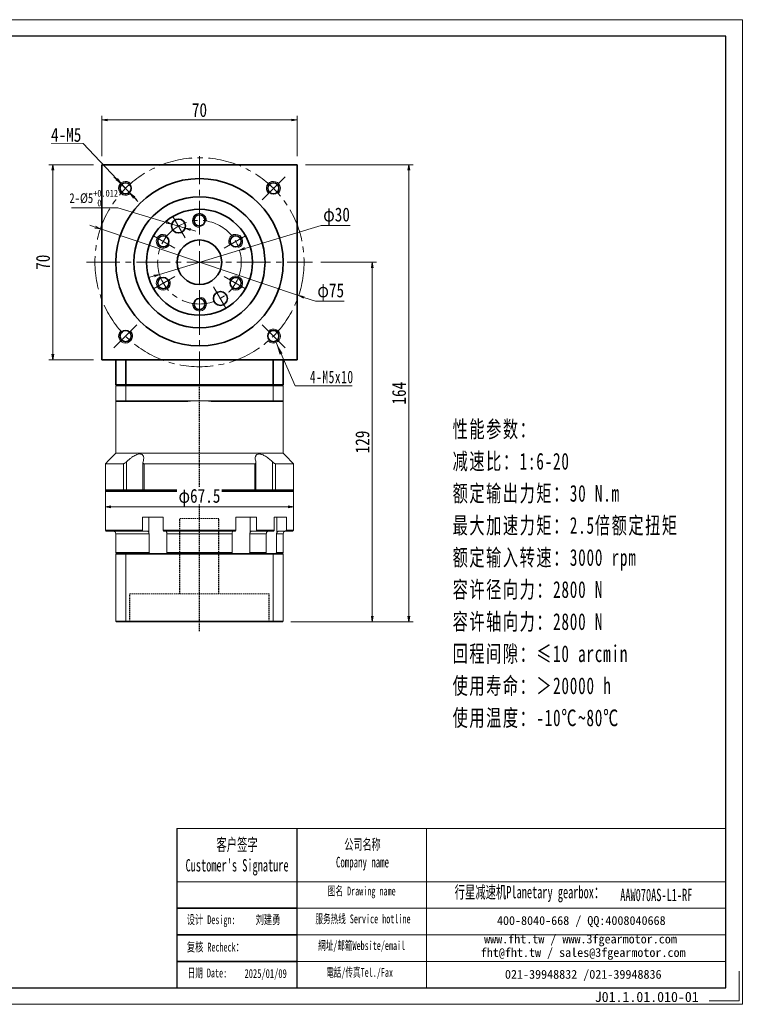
# Model space of a CAD drawing. Header units: millimetres. Extents: x -14 to 494, y -7 to 346.
# Tile 5 of 5: x 229 to 494, y -7 to 346. Entities that reach past the tile are written whole.
import ezdxf

# ---------------------------------------------------------------- set-up
doc = ezdxf.new("R2010")
doc.units = ezdxf.units.MM
doc.linetypes.add('DASHED', pattern=[0.75, 0.5, -0.25])
doc.linetypes.add('点画线', pattern=[18, 12, -2, 2, -2])
doc.layers.add('6文字层', color=3, linetype='Continuous')
doc.layers.add('7标注层', color=4, linetype='Continuous')
for name, color, linetype, lineweight in [('EB0_1', 7, 'Continuous', 35), ('SLD-0', 7, 'Continuous', 18), ('中心线层', 1, '点画线', 18), ('图框_外框线', 7, 'Continuous', 18), ('尺寸线层', 3, 'Continuous', 18), ('粗实线层', 7, 'Continuous', 35)]:
    doc.layers.add(name, color=color, linetype=linetype, lineweight=lineweight)
doc.styles.add('SLDTEXTSTYLE4', font='SimSun.ttf', dxfattribs={"width": 0.611111})
doc.styles.get("Standard").update_dxf_attribs({"font": 'SimSun.ttf'})
doc.styles.add('宋体', font='SimSun.ttf', dxfattribs={"width": 0.8})
doc.styles.add('标准', font='txt', dxfattribs={"width": 0.667})
doc.styles.add('样式 1', font='SimSun.ttf')
doc.dimstyles.new('A水平标注$0', dxfattribs={"dimtxt": 3.5, "dimasz": 2, "dimexe": 1.5, "dimexo": 3, "dimgap": 1.1, "dimtad": 1, "dimtoh": 1, "dimdec": 4, "dimdsep": 46, "dimtxsty": '宋体', "dimblk": 'OPEN', "dimcen": 3, "dimclrd": 3, "dimclre": 3, "dimclrt": 6, "dimadec": 0, "dimazin": 0, "dimtm": 1e-09, "dimtfac": 1, "dimtdec": 4, "dimtix": 1, "dimtmove": 0, "dimatfit": 3, "dimldrblk": 'OPEN', "dimfxl": 0, "dimlwd": 13, "dimlwe": 13, "dimarcsym": 0})
doc.dimstyles.new('D直径标注φ25', dxfattribs={"dimtxt": 3.5, "dimasz": 2, "dimexe": 1, "dimexo": 3, "dimtad": 1, "dimtoh": 1, "dimdec": 1, "dimdsep": 46, "dimtxsty": '宋体', "dimblk": 'OPEN', "dimcen": 3, "dimclrd": 3, "dimclre": 3, "dimclrt": 130, "dimadec": 0, "dimazin": 0, "dimtm": 1e-09, "dimtfac": 1, "dimtdec": 1, "dimtmove": 0, "dimatfit": 0, "dimldrblk": 'OPEN', "dimfxl": 0, "dimlwd": 13, "dimlwe": 13, "dimarcsym": 0})
doc.dimstyles.new('螺孔(M8-7H)', dxfattribs={"dimtxt": 3.5, "dimasz": 2, "dimexe": 1.25, "dimexo": 3, "dimtad": 1, "dimtoh": 1, "dimdec": 4, "dimdsep": 46, "dimtxsty": '宋体', "dimblk": 'OPEN', "dimcen": 3, "dimclrd": 3, "dimclre": 3, "dimclrt": 2, "dimadec": 0, "dimazin": 0, "dimtm": 1e-09, "dimtfac": 1, "dimtdec": 4, "dimtmove": 0, "dimatfit": 3, "dimldrblk": 'OPEN', "dimfxl": 0, "dimlwd": 9, "dimlwe": 9, "dimarcsym": 0})

# ---------------------------------------------------------------- blocks, each defined once
blk = doc.blocks.new('_Open')
at = {"color": 0, "linetype": 'ByBlock', "lineweight": -2}
for p, q in [((-1, 0.17), (0, 0)), ((-1, -0.17), (0, 0)), ((0, 0), (-1, 0))]:
    blk.add_line(p, q, dxfattribs=at)
blk = doc.blocks.new('*D28')
at = {"layer": 'Defpoints', "color": 0, "transparency": 16777216}
for p in [(328.89, 309.89), (258.89, 293.84), (328.89, 293.84)]:
    blk.add_point(p, dxfattribs=at)
at = {"layer": '尺寸线层', "color": 3, "lineweight": 13, "transparency": 16777216}
for p, q in [((258.89, 296.84), (258.89, 311.39)), ((328.89, 296.84), (328.89, 311.39)), ((260.89, 309.89), (326.89, 309.89))]:
    blk.add_line(p, q, dxfattribs=at)
at = {"layer": '尺寸线层', "color": 3, "lineweight": 13, "transparency": 16777216, "xscale": 2, "yscale": 2, "zscale": 2, "rotation": 180}
blk.add_blockref('_Open', (258.89, 309.89), dxfattribs=at)
at = {"layer": '尺寸线层', "color": 3, "lineweight": 13, "transparency": 16777216, "xscale": 2, "yscale": 2, "zscale": 2}
blk.add_blockref('_Open', (328.89, 309.89), dxfattribs=at)
at = {"layer": '尺寸线层', "color": 6, "transparency": 16777216, "insert": (293.89, 313.44), "char_height": 5, "attachment_point": 5, "style": '宋体', "bg_fill": 3, "box_fill_scale": 1.1, "bg_fill_color": 257, "bg_fill_transparency": 0}
blk.add_mtext('70', dxfattribs=at)
blk = doc.blocks.new('*D29')
at = {"layer": 'Defpoints', "color": 0, "transparency": 16777216}
for p in [(241.32, 293.84), (258.89, 293.84), (258.89, 223.84)]:
    blk.add_point(p, dxfattribs=at)
at = {"layer": '尺寸线层', "color": 3, "lineweight": 13, "transparency": 16777216}
for p, q in [((255.89, 293.84), (239.82, 293.84)), ((241.32, 225.84), (241.32, 291.84)), ((255.89, 223.84), (239.82, 223.84))]:
    blk.add_line(p, q, dxfattribs=at)
at = {"layer": '尺寸线层', "color": 3, "lineweight": 13, "transparency": 16777216, "xscale": 2, "yscale": 2, "zscale": 2}
for p, rotation in [((241.32, 293.84), 90), ((241.32, 223.84), 270)]:
    blk.add_blockref('_Open', p, dxfattribs=dict(at, rotation=rotation))
at = {"layer": '尺寸线层', "color": 6, "transparency": 16777216, "insert": (237.78, 258.84), "char_height": 5, "attachment_point": 5, "rotation": 90, "style": '宋体', "bg_fill": 3, "box_fill_scale": 1.1, "bg_fill_color": 257, "bg_fill_transparency": 0}
blk.add_mtext('70', dxfattribs=at)
blk = doc.blocks.new('*D30')
at = {"layer": 'Defpoints', "color": 0, "transparency": 16777216}
for p in [(308.25, 263.18), (279.53, 254.49)]:
    blk.add_point(p, dxfattribs=at)
at = {"layer": '尺寸线层', "color": 3, "lineweight": 13, "transparency": 16777216}
for p, q in [((310.16, 263.76), (337.55, 272.05)), ((337.55, 272.05), (347.94, 272.05)), ((279.53, 254.49), (308.25, 263.18)), ((277.62, 253.92), (275.7, 253.34))]:
    blk.add_line(p, q, dxfattribs=at)
at = {"layer": '尺寸线层', "color": 3, "lineweight": 13, "transparency": 16777216, "xscale": 2, "yscale": 2, "zscale": 2}
for p, rotation in [((308.25, 263.18), 196.8326019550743), ((279.53, 254.49), 16.8326019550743)]:
    blk.add_blockref('_Open', p, dxfattribs=dict(at, rotation=rotation))
at = {"layer": '尺寸线层', "color": 130, "transparency": 16777216, "insert": (343.06, 275.28), "char_height": 5, "attachment_point": 5, "style": '宋体'}
blk.add_mtext('φ30', dxfattribs=at)
blk = doc.blocks.new('*D31')
at = {"layer": 'Defpoints', "color": 0, "transparency": 16777216}
for p in [(258.35, 270.8), (329.43, 246.88)]:
    blk.add_point(p, dxfattribs=at)
at = {"layer": '尺寸线层', "color": 3, "lineweight": 13, "transparency": 16777216}
for p, q in [((256.45, 271.44), (254.56, 272.08)), ((258.35, 270.8), (329.43, 246.88)), ((331.33, 246.24), (335.5, 244.83)), ((335.5, 244.83), (345.82, 244.83))]:
    blk.add_line(p, q, dxfattribs=at)
at = {"layer": '尺寸线层', "color": 3, "lineweight": 13, "transparency": 16777216, "xscale": 2, "yscale": 2, "zscale": 2}
for p, rotation in [((258.35, 270.8), 341.3989446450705), ((329.43, 246.88), 161.3989446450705)]:
    blk.add_blockref('_Open', p, dxfattribs=dict(at, rotation=rotation))
at = {"layer": '尺寸线层', "color": 130, "transparency": 16777216, "insert": (340.97, 248.07), "char_height": 5, "attachment_point": 5, "style": '宋体'}
blk.add_mtext('φ75', dxfattribs=at)
blk = doc.blocks.new('*X7')
at = {"layer": '尺寸线层', "linetype": 'Continuous'}
blk.add_hatch(color=0, dxfattribs=at).paths.add_polyline_path([(-9.87, 15.54), (-7.54, 11.66), (-8.57, 11.2)], flags=0)
at = {"layer": '尺寸线层', "color": 0, "linetype": 'Continuous'}
blk.add_line((-9.87, 15.54), (-3, 0), dxfattribs=at)
at = {"layer": '尺寸线层', "color": 0}
for p, q in [((-3, 0), (0, 0)), ((0, 0), (17.48, 0)), ((0, 0), (0, 0))]:
    blk.add_line(p, q, dxfattribs=at)
at = {"layer": '尺寸线层', "color": 0, "insert": (2.25, 0.9), "char_height": 4.5, "width": 30.4628, "attachment_point": 7, "line_spacing_factor": 1.15057, "style": '标准'}
blk.add_mtext('\\T1.1;4-M5x10', dxfattribs=at)
blk = doc.blocks.new('*D8')
at = {"layer": 'Defpoints', "color": 0, "transparency": 16777216}
for p in [(334.45, 258.84), (323.69, 129.84), (355.88, 129.84)]:
    blk.add_point(p, dxfattribs=at)
at = {"layer": '尺寸线层', "color": 3, "lineweight": 13, "transparency": 16777216}
for p, q in [((337.45, 258.84), (357.38, 258.84)), ((355.88, 256.84), (355.88, 131.84)), ((326.69, 129.84), (357.38, 129.84))]:
    blk.add_line(p, q, dxfattribs=at)
at = {"layer": '尺寸线层', "color": 3, "lineweight": 13, "transparency": 16777216, "xscale": 2, "yscale": 2, "zscale": 2}
for p, rotation in [((355.88, 258.84), 90), ((355.88, 129.84), 270)]:
    blk.add_blockref('_Open', p, dxfattribs=dict(at, rotation=rotation))
at = {"layer": '尺寸线层', "color": 6, "transparency": 16777216, "insert": (352.34, 194.34), "char_height": 5, "attachment_point": 5, "rotation": 90, "style": '宋体', "bg_fill": 3, "box_fill_scale": 1.1, "bg_fill_color": 257, "bg_fill_transparency": 0}
blk.add_mtext('129', dxfattribs=at)
blk = doc.blocks.new('*D9')
at = {"layer": 'Defpoints', "color": 0, "transparency": 16777216}
for p in [(328.89, 293.84), (369.01, 293.84), (323.69, 129.84)]:
    blk.add_point(p, dxfattribs=at)
at = {"layer": '尺寸线层', "color": 3, "lineweight": 13, "transparency": 16777216}
for p, q in [((331.89, 293.84), (370.51, 293.84)), ((369.01, 131.84), (369.01, 291.84)), ((326.69, 129.84), (370.51, 129.84))]:
    blk.add_line(p, q, dxfattribs=at)
at = {"layer": '尺寸线层', "color": 3, "lineweight": 13, "transparency": 16777216, "xscale": 2, "yscale": 2, "zscale": 2}
for p, rotation in [((369.01, 293.84), 90), ((369.01, 129.84), 270)]:
    blk.add_blockref('_Open', p, dxfattribs=dict(at, rotation=rotation))
at = {"layer": '尺寸线层', "color": 6, "transparency": 16777216, "insert": (365.47, 211.84), "char_height": 5, "attachment_point": 5, "rotation": 90, "style": '宋体', "bg_fill": 3, "box_fill_scale": 1.1, "bg_fill_color": 257, "bg_fill_transparency": 0}
blk.add_mtext('164', dxfattribs=at)
blk = doc.blocks.new('*D10')
at = {"layer": 'Defpoints', "color": 0, "transparency": 16777216}
for p in [(284, 272.55), (288.78, 271.11)]:
    blk.add_point(p, dxfattribs=at)
at = {"layer": '尺寸线层', "color": 3, "lineweight": 13, "transparency": 16777216}
for p, q in [((264.58, 278.39), (247.95, 278.39)), ((282.08, 273.12), (264.58, 278.39)), ((288.78, 271.11), (284, 272.55)), ((290.7, 270.53), (292.62, 269.96))]:
    blk.add_line(p, q, dxfattribs=at)
at = {"layer": '尺寸线层', "color": 3, "lineweight": 13, "transparency": 16777216, "xscale": 2, "yscale": 2, "zscale": 2}
for p, rotation in [((284, 272.55), 343.2575755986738), ((288.78, 271.11), 163.2575755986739)]:
    blk.add_blockref('_Open', p, dxfattribs=dict(at, rotation=rotation))
at = {"layer": '尺寸线层', "color": 130, "transparency": 16777216, "insert": (255.95, 281.85), "char_height": 3.5, "attachment_point": 5, "style": '宋体'}
blk.add_mtext('{\\A1;\\A1;2-%%C5{\\H0.707107x;\\S+0.012^  0;}}', dxfattribs=at)
blk = doc.blocks.new('*D32')
at = {"color": 3, "lineweight": 9, "transparency": 16777216}
for p, q in [((240.65, 301.47), (252.16, 301.47)), ((252.16, 301.47), (264.28, 288.63)), ((269.09, 283.54), (265.66, 287.17)), ((270.46, 282.08), (271.84, 280.63))]:
    blk.add_line(p, q, dxfattribs=at)
at = {"layer": 'Defpoints', "color": 0, "transparency": 16777216}
for p in [(265.66, 287.17), (269.09, 283.54)]:
    blk.add_point(p, dxfattribs=at)
at = {"color": 3, "lineweight": 9, "transparency": 16777216, "xscale": 2, "yscale": 2, "zscale": 2}
for p, rotation in [((265.66, 287.17), 313.3592253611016), ((269.09, 283.54), 133.3592253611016)]:
    blk.add_blockref('_Open', p, dxfattribs=dict(at, rotation=rotation))
at = {"color": 2, "transparency": 16777216, "insert": (246.09, 304.51), "char_height": 5, "attachment_point": 5, "style": '宋体', "bg_fill": 3, "box_fill_scale": 1.1, "bg_fill_color": 257, "bg_fill_transparency": 0}
blk.add_mtext('4-M5', dxfattribs=at)
blk = doc.blocks.new('*D39')
at = {"layer": 'Defpoints', "color": 0, "transparency": 16777216}
for p in [(260.14, 181.84), (327.64, 181.84), (260.14, 171.11)]:
    blk.add_point(p, dxfattribs=at)
at = {"layer": '尺寸线层', "color": 3, "lineweight": 13, "transparency": 16777216}
for p, q in [((260.14, 178.84), (260.14, 170.11)), ((327.64, 178.84), (327.64, 170.11)), ((325.64, 171.11), (262.14, 171.11))]:
    blk.add_line(p, q, dxfattribs=at)
at = {"layer": '尺寸线层', "color": 3, "lineweight": 13, "transparency": 16777216, "xscale": 2, "yscale": 2, "zscale": 2, "rotation": 180}
blk.add_blockref('_Open', (260.14, 171.11), dxfattribs=at)
at = {"layer": '尺寸线层', "color": 3, "lineweight": 13, "transparency": 16777216, "xscale": 2, "yscale": 2, "zscale": 2}
blk.add_blockref('_Open', (327.64, 171.11), dxfattribs=at)
at = {"layer": '尺寸线层', "color": 130, "transparency": 16777216, "insert": (293.89, 174.34), "char_height": 5, "attachment_point": 5, "style": '宋体', "bg_fill": 3, "box_fill_scale": 1.1, "bg_fill_color": 257, "bg_fill_transparency": 0}
blk.add_mtext('φ67.5', dxfattribs=at)

msp = doc.modelspace()

# ---------------------------------------------------------------- linework, layer by layer
at = {"color": 7, "linetype": 'Continuous', "lineweight": 15}
for p, q in [((263.89057, 214.53827), (267.43306, 214.53827)), ((263.89057, 214.53827), (263.89057, 209.13827)), ((267.5467, 214.83827), (264.19057, 214.83827)), ((267.43306, 209.13827), (267.43306, 214.53827)), ((267.43306, 214.53827), (320.34809, 214.53827)), ((320.23445, 214.83827), (267.5467, 214.83827)), ((320.34809, 214.53827), (320.34809, 209.13827)), ((267.43306, 209.13827), (263.89057, 209.13827)), ((264.19057, 208.83827), (267.5467, 208.83827)), ((293.89057, 209.13827), (267.43306, 209.13827)), ((267.5467, 208.83827), (289.65855, 208.83827)), ((320.34809, 209.13827), (293.89057, 209.13827)), ((298.1226, 208.83827), (320.23445, 208.83827)), ((266.5987, 186.53827), (260.14057, 186.53827)), ((266.5987, 186.53827), (266.5987, 177.13827)), ((267.709, 177.13827), (267.709, 187.20771)), ((313.74545, 186.53827), (274.0357, 186.53827)), ((274.0357, 177.13827), (274.0357, 186.53827)), ((313.74545, 186.53827), (313.74545, 177.13827)), ((320.07215, 187.20771), (320.07215, 177.13827)), ((321.18245, 177.13827), (321.18245, 186.53827)), ((266.5987, 177.13827), (260.14057, 177.13827)), ((260.44057, 176.83827), (266.84129, 176.83827)), ((293.89057, 176.83827), (260.44057, 176.83827)), ((267.709, 177.13827), (266.5987, 177.13827)), ((266.84129, 176.83827), (266.5987, 177.13827)), ((267.6185, 176.83827), (267.709, 177.13827)), ((273.62399, 177.13827), (267.709, 177.13827)), ((274.0357, 177.13827), (273.62399, 177.13827)), ((313.74545, 177.13827), (274.0357, 177.13827)), ((274.21219, 176.83827), (274.0357, 177.13827)), ((274.21219, 176.83827), (313.56896, 176.83827)), ((313.74545, 177.13827), (313.56896, 176.83827)), ((314.15716, 177.13827), (313.74545, 177.13827)), ((320.07215, 177.13827), (314.15716, 177.13827)), ((320.07215, 177.13827), (320.16265, 176.83827)), ((321.18245, 177.13827), (320.07215, 177.13827)), ((321.18245, 177.13827), (320.93986, 176.83827)), ((260.14057, 176.53827), (293.89057, 176.53827)), ((273.40378, 167.33827), (273.40378, 162.63827)), ((273.40378, 167.33827), (280.9065, 167.33827)), ((275.76791, 167.33827), (275.76791, 161.72166)), ((280.9065, 162.63827), (280.9065, 167.33827)), ((306.87465, 167.33827), (306.87465, 162.63827)), ((306.87465, 167.33827), (314.37737, 167.33827)), ((312.01324, 167.33827), (312.01324, 161.72166)), ((314.37737, 162.63827), (314.37737, 167.33827)), ((320.71135, 167.33827), (320.71135, 162.63827)), ((321.58693, 167.33827), (321.58693, 161.72166)), ((273.40378, 162.63827), (260.14057, 162.63827)), ((306.87465, 162.63827), (280.9065, 162.63827)), ((320.71135, 162.63827), (314.37737, 162.63827)), ((260.44057, 162.33827), (273.59683, 162.33827)), ((263.89057, 161.33827), (275.81771, 161.33827)), ((273.59683, 162.33827), (275.17347, 162.33827)), ((275.81771, 161.33827), (275.81771, 154.63827)), ((281.00921, 162.33827), (306.77194, 162.33827)), ((282.18987, 161.33827), (305.59128, 161.33827)), ((282.18987, 154.63827), (282.18987, 161.33827)), ((305.59128, 161.33827), (305.59128, 154.63827)), ((311.96344, 154.63827), (311.96344, 161.33827)), ((311.96344, 161.33827), (317.83576, 161.33827)), ((312.60768, 162.33827), (314.18432, 162.33827)), ((314.18432, 162.33827), (320.48129, 162.33827)), ((317.83576, 161.33827), (317.83576, 154.63827)), ((321.51472, 154.63827), (321.51472, 161.33827)), ((275.81771, 154.63827), (263.89057, 154.63827)), ((263.89057, 154.13827), (267.43306, 154.13827)), ((263.89057, 154.13827), (263.89057, 130.03827)), ((267.50876, 154.33827), (264.09057, 154.33827)), ((267.43306, 154.13827), (320.34809, 154.13827)), ((267.43306, 154.13827), (267.43306, 130.03827)), ((320.27239, 154.33827), (267.50876, 154.33827)), ((305.59128, 154.63827), (282.18987, 154.63827)), ((317.83576, 154.63827), (311.96344, 154.63827)), ((320.34809, 154.13827), (320.34809, 130.03827)), ((267.43306, 130.03827), (263.89057, 130.03827)), ((264.09057, 129.83827), (267.50876, 129.83827)), ((320.34809, 130.03827), (267.43306, 130.03827)), ((267.50876, 129.83827), (320.27239, 129.83827))]:
    msp.add_line(p, q, dxfattribs=at)
at = {"color": 1, "linetype": 'DASHED'}
msp.add_line((293.89057, 126.51335), (293.89057, 214.83827), dxfattribs=at)
at = {"color": 6, "linetype": 'DASHED', "lineweight": 15}
for p, q in [((286.89057, 166.83827), (300.89057, 166.83827)), ((268.89057, 139.83827), (318.89057, 139.83827))]:
    msp.add_line(p, q, dxfattribs=at)
at = {"color": 6, "linetype": 'DASHED'}
for p, q in [((286.89057, 139.83827), (286.89057, 166.83827)), ((300.89057, 139.83827), (300.89057, 166.83827)), ((268.89057, 129.83827), (268.89057, 139.83827)), ((318.89057, 129.83827), (318.89057, 139.83827))]:
    msp.add_line(p, q, dxfattribs=at)
msp.add_line((328.8479, 55.61444), (328.8479, -1.49407))
at = {"color": 7, "linetype": 'Continuous', "lineweight": 15}
for centre, radius, start, end in [((293.89057, 179.13827), 30, 90, 98.1096145), ((293.89057, 179.13827), 30, 81.8903855, 90), ((262.89057, 161.33827), 1, 0, 90)]:
    msp.add_arc(centre, radius, start, end, dxfattribs=at)
for points in [[(263.89057, 214.53827), (264.19057, 214.83827)], [(267.43306, 214.53827), (267.5467, 214.83827)], [(320.34809, 214.53827), (320.23445, 214.83827)], [(263.89057, 190.28827), (263.89057, 209.13827)], [(263.89057, 209.13827), (264.19057, 208.83827)], [(267.43306, 209.13827), (267.5467, 208.83827)], [(320.23445, 208.83827), (320.34809, 209.13827)], [(260.14057, 186.53827), (263.89057, 190.28827)], [(260.14057, 177.13827), (260.14057, 186.53827)], [(273.62399, 177.13827), (273.62399, 186.94847)], [(314.15716, 186.94635), (314.15716, 177.13827)], [(260.44057, 176.83827), (260.14057, 177.13827)], [(260.14057, 176.53827), (260.44057, 176.83827)], [(273.92399, 176.83827), (273.62399, 177.13827)], [(314.15716, 177.13827), (313.85716, 176.83827)], [(260.14057, 162.63827), (260.14057, 176.53827)], [(260.44057, 162.33827), (260.14057, 162.63827)], [(273.59683, 162.33827), (273.40378, 162.63827)], [(280.9065, 162.63827), (281.00921, 162.33827)], [(306.77194, 162.33827), (306.87465, 162.63827)], [(314.37737, 162.63827), (314.18432, 162.33827)], [(320.48129, 162.33827), (320.71135, 162.63827)], [(263.89057, 154.63827), (263.89057, 161.33827)], [(275.76791, 161.72166), (275.81771, 161.33827)], [(282.18987, 161.33827), (282.16442, 161.72166)], [(305.61673, 161.72166), (305.59128, 161.33827)], [(311.96344, 161.33827), (312.01324, 161.72166)], [(317.8939, 161.72166), (317.83576, 161.33827)], [(321.51472, 161.33827), (321.58693, 161.72166)], [(264.19057, 154.33827), (263.89057, 154.63827)], [(263.89057, 154.13827), (264.09057, 154.33827)], [(267.43306, 154.13827), (267.50876, 154.33827)], [(276.02545, 154.33827), (275.81771, 154.63827)], [(282.18987, 154.63827), (282.27574, 154.33827)], [(305.50541, 154.33827), (305.59128, 154.63827)], [(311.96344, 154.63827), (311.7557, 154.33827)], [(317.61667, 154.33827), (317.83576, 154.63827)], [(320.34809, 154.13827), (320.27239, 154.33827)], [(321.51472, 154.63827), (321.22527, 154.33827)], [(264.09057, 129.83827), (263.89057, 130.03827)], [(267.50876, 129.83827), (267.43306, 130.03827)], [(320.27239, 129.83827), (320.34809, 130.03827)]]:
    msp.add_open_spline(points, degree=1, dxfattribs=at)
for points, knots in [([(273.67058, 187.20771), (273.7569, 187.53241), (273.89775, 188.06222), (273.89796, 188.73199), (273.79845, 189.19731), (273.60537, 189.55756), (273.29281, 189.87115), (272.74848, 190.07787), (271.92002, 190.00849), (271.0864, 189.70287), (270.34092, 189.30549), (269.58603, 188.81654), (268.76887, 188.1873), (268.12346, 187.61156), (267.78251, 187.27934), (267.709, 187.20771)], [0, 0, 0, 0, 1.111823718, 1.814206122, 2.515660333, 3.044836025, 3.573294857, 4.429537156, 5.288250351, 6.104434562, 6.713373, 7.323286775, 8.207714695, 9.093503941, 9.336985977, 9.336985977, 9.336985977, 9.336985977]), ([(320.07215, 187.20771), (319.90338, 187.37029), (319.56448, 187.69673), (318.97796, 188.20624), (318.31094, 188.73024), (317.62438, 189.19398), (316.97974, 189.55653), (316.43702, 189.79951), (315.93926, 189.95911), (315.50438, 190.03865), (315.1037, 190.04365), (314.7633, 189.97422), (314.48266, 189.83958), (314.2297, 189.62566), (314.02684, 189.30736), (313.88818, 188.82132), (313.87702, 188.19035), (313.98528, 187.61493), (314.08853, 187.27934), (314.11057, 187.20771)], [0, 0, 0, 0, 0.553902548, 1.112192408, 1.806376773, 2.51506714, 3.037171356, 3.572009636, 3.995519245, 4.430649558, 4.854541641, 5.292182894, 5.696545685, 6.110001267, 6.710526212, 7.328053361, 8.20046253, 9.097057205, 9.340373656, 9.340373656, 9.340373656, 9.340373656]), ([(267.709, 187.20771), (267.58508, 187.09374), (267.37195, 186.8977), (267.04902, 186.68691), (266.78798, 186.56215), (266.66135, 186.54618), (266.5987, 186.53827)], [0, 0, 0, 0, 0.461690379, 0.794104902, 1.059065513, 1.318521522, 1.318521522, 1.318521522, 1.318521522]), ([(274.0357, 186.53827), (273.96723, 186.54528), (273.8306, 186.55926), (273.68654, 186.67312), (273.59802, 186.882), (273.64364, 187.08678), (273.67058, 187.20771)], [0, 0, 0, 0, 0.1713953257, 0.3420313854, 0.5797240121, 0.9225193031, 0.9225193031, 0.9225193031, 0.9225193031]), ([(314.11057, 187.20771), (314.13656, 187.09374), (314.18125, 186.8977), (314.10447, 186.68691), (313.96377, 186.56215), (313.81771, 186.54618), (313.74545, 186.53827)], [0, 0, 0, 0, 0.3230947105, 0.5557211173, 0.741142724, 0.9227121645, 0.9227121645, 0.9227121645, 0.9227121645]), ([(321.18245, 186.53827), (321.12371, 186.54528), (321.00648, 186.55926), (320.75683, 186.67312), (320.42759, 186.882), (320.20412, 187.08678), (320.07215, 187.20771)], [0, 0, 0, 0, 0.244975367, 0.488865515, 0.828599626, 1.318556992, 1.318556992, 1.318556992, 1.318556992]), ([(275.17347, 162.33827), (275.19811, 162.33692), (275.29485, 162.33161), (275.46053, 162.25411), (275.63933, 162.05559), (275.73084, 161.85449), (275.76372, 161.73668), (275.76791, 161.72166)], [0, 0, 0, 0, 0.0898846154, 0.3530449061, 0.6161572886, 0.8790264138, 0.9174460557, 0.9174460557, 0.9174460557, 0.9174460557]), ([(282.16442, 161.72166), (282.1462, 161.82118), (282.10971, 162.02039), (282.01606, 162.22958), (281.92442, 162.32717), (281.86709, 162.33551), (281.84813, 162.33827)], [0, 0, 0, 0, 0.2094481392, 0.4192300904, 0.6292069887, 0.7329719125, 0.7329719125, 0.7329719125, 0.7329719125]), ([(305.93302, 162.33827), (305.91991, 162.33692), (305.86844, 162.33161), (305.78028, 162.25411), (305.68514, 162.05559), (305.63645, 161.85449), (305.61896, 161.73668), (305.61673, 161.72166)], [0, 0, 0, 0, 0.0718302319, 0.2821316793, 0.4923948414, 0.7024636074, 0.7331662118, 0.7331662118, 0.7331662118, 0.7331662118]), ([(312.01324, 161.72166), (312.02847, 161.77172), (312.05937, 161.87329), (312.1254, 162.00714), (312.20457, 162.12399), (312.29478, 162.21764), (312.39464, 162.28661), (312.49967, 162.33019), (312.57202, 162.3356), (312.60768, 162.33827)], [0, 0, 0, 0, 0.129312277, 0.2623626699, 0.3919270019, 0.5252420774, 0.6549272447, 0.7883655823, 0.9180312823, 0.9180312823, 0.9180312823, 0.9180312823]), ([(318.60232, 162.33827), (318.57295, 162.33697), (318.50105, 162.33378), (318.38715, 162.3028), (318.26636, 162.24262), (318.15406, 162.15556), (318.05544, 162.04629), (317.97176, 161.9157), (317.92127, 161.80405), (317.89889, 161.73668), (317.8939, 161.72166)], [0, 0, 0, 0, 0.098079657, 0.240108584, 0.386257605, 0.528258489, 0.674384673, 0.816253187, 0.962246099, 1.004168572, 1.004168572, 1.004168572, 1.004168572])]:
    msp.add_open_spline(points, degree=3, knots=knots, dxfattribs=at)
at = {"layer": '7标注层', "color": 0}
msp.add_line((285.76845, 55.61444), (285.76845, -1.4843), dxfattribs=at)
at = {"layer": '中心线层'}
for p, q in [((293.89057, 214.83827), (293.89057, 296.83827)), ((271.44451, 281.28433), (263.20504, 289.5238)), ((316.33664, 281.28433), (324.57611, 289.5238)), ((293.89057, 277.83827), (293.89057, 269.01015)), ((284.39057, 275.29276), (288.80464, 267.64738)), ((277.43609, 268.33827), (285.08147, 263.92421)), ((310.34506, 268.33827), (302.69968, 263.92421)), ((253.33571, 258.83827), (334.44544, 258.83827)), ((277.43609, 249.33827), (285.08147, 253.75233)), ((310.34506, 249.33827), (302.69968, 253.75233)), ((293.89057, 239.83827), (293.89057, 248.6664)), ((303.39057, 242.38379), (298.97651, 250.02917)), ((271.44451, 236.39221), (263.20504, 228.15274)), ((316.33664, 236.39221), (324.57611, 228.15274))]:
    msp.add_line(p, q, dxfattribs=at)
for radius in [37.5, 15]:
    msp.add_circle((293.89057, 258.83827), radius, dxfattribs=at)
at = {"layer": '图框_外框线'}
for p, q in [((285.76845, 55.61444), (328.8479, 55.61444)), ((328.8479, 55.61444), (328.8479, -1.4843)), ((328.8479, 55.61444), (482.6539, 55.61444)), ((375.2631, 55.61444), (375.2631, -1.4843)), ((285.76845, 36.56054), (328.8479, 36.56054)), ((328.8479, 36.56054), (482.6539, 36.56054)), ((328.8479, 27.0336), (482.6539, 27.0336)), ((328.8479, 17.50665), (482.6539, 17.50665)), ((328.8479, 7.9797), (482.6539, 7.9797))]:
    msp.add_line(p, q, dxfattribs=at)
at = {"layer": '图框_外框线', "color": 3}
msp.add_lwpolyline([(487.41211, 4.46346), (487.41211, -6.24251), (476.70613, -6.24251)], dxfattribs=at)
at = {"layer": '粗实线层'}
for p, q in [((258.89057, 223.83827), (258.89057, 293.83827)), ((258.89057, 293.83827), (328.89057, 293.83827)), ((328.89057, 293.83827), (328.89057, 292.93827)), ((328.89057, 223.83827), (328.89057, 292.83827)), ((258.89057, 223.83827), (258.89057, 224.73827)), ((258.89057, 223.83827), (328.89057, 223.83827)), ((263.89057, 214.83827), (263.89057, 223.83827)), ((267.43306, 214.83827), (267.43306, 223.83827)), ((320.34809, 214.83827), (320.34809, 223.83827)), ((323.89057, 214.83827), (323.89057, 223.83827)), ((328.8479, 27.07288), (285.67962, 27.07288)), ((328.8479, 17.52629), (285.67962, 17.52629)), ((328.8479, 7.9797), (285.67962, 7.9797))]:
    msp.add_line(p, q, dxfattribs=at)
for centre, radius in [((293.89057, 258.83827), 30), ((267.37407, 285.35478), 2), ((320.40708, 285.35478), 2), ((293.89057, 258.83827), 23.5), ((293.89057, 258.83827), 19), ((293.89057, 273.83827), 2), ((286.39057, 271.82865), 2.5), ((280.90019, 266.33827), 2), ((293.89057, 258.83827), 8), ((306.88096, 266.33827), 2), ((280.90019, 251.33827), 2), ((306.88096, 251.33827), 2), ((301.39057, 245.84789), 2.5), ((293.89057, 243.83827), 2), ((267.37407, 232.32177), 2), ((320.40708, 232.32177), 2)]:
    msp.add_circle(centre, radius, dxfattribs=at)
at = {"layer": '粗实线层', "lineweight": 18}
for centre, start, end in [((267.37407, 285.35478), 43.0897868, 315), ((320.40708, 285.35478), 313.0897868, 225), ((293.89057, 273.83827), 355.2198082, 270), ((280.90019, 266.33827), 55.2198082, 330), ((306.88096, 266.33827), 295.2198082, 210), ((280.90019, 251.33827), 115.2198082, 30), ((306.88096, 251.33827), 235.2198082, 150), ((293.89057, 243.83827), 175.2198082, 90), ((267.37407, 232.32177), 133.0897868, 45), ((320.40708, 232.32177), 223.0897868, 135)]:
    msp.add_arc(centre, 2.5, start, end, dxfattribs=at)

# ---------------------------------------------------------------- block references
at = {"layer": '尺寸线层'}
msp.add_blockref('*X7', (331.22304, 214.46295), dxfattribs=at)

# ---------------------------------------------------------------- texts
at = {"layer": '6文字层', "attachment_point": 1, "style": '样式 1'}
for s, insert, char_height, width in [('{\\fNSimSun|b0|i0|c134|p49;\\W0.667;\\C1;设计 \\fNSimSun|b0|i0|c0|p49;Design:    \\fNSimSun|b0|i0|c134|p49; 刘建勇}', (289.30824, 24.52055), 3.18219711, 37.3104786), ('{\\W0.667;\\C1;复核 Recheck：}', (289.34824, 14.69642), 3.1821971, 32.8994432), ('J01.1.01.010-01', (435.64681, -2.94874), 3.6537216, 45.2063734)]:
    msp.add_mtext(s, dxfattribs=dict(at, insert=insert, char_height=char_height, width=width))
at = {"layer": '6文字层', "color": 1, "insert": (301.393, 5.20224), "char_height": 3.1821971, "width": 32.8994432, "attachment_point": 1, "style": '样式 1'}
msp.add_mtext('\\pi8.65334;{\\fNSimSun|b0|i0|c134|p49;\\W0.7;2025/01/09}', dxfattribs=at)
at = {"layer": 'SLD-0', "color": 1, "attachment_point": 2, "style": 'SLDTEXTSTYLE4'}
for s, insert, char_height, width in [("{\\fSimSun|b1|i0|c134|p2;客户签字\\PCustomer's Signature}", (307.38243, 52.08939), 4.4459087, 55.3075629), ('{\\fSimSun|b1|i0|c134|p2;公司名称\\PCompany name}', (352.34988, 51.85338), 3.8107789, 49.3376884), ('{\\fSimSun|b1|i0|c134|p2;  \\H1.1667x;行星减速机Planetary gearbox\\fSimSun|b0|i0|c134|p2;：}', (410.63448, 35.04935), 3.8107789, 59.9345589), ('{\\fSimSun|b1|i0|c134|p2;图名 Drawing name}', (352.0894, 34.80438), 3.1756491, 40.6123737), ('\\pt22.22954;AAW070AS-L1-RF', (457.71502, 34.03757), 4.4459087, 32.3550115), ('{\\fSimSun|b1|i0|c134|p2;服务热线 Service hotline}', (352.53972, 24.81862), 3.1756491, 45.2460859), ('{\\fSimSun|b1|i0|c134|p2;網址/邮箱Website/email}', (352.04525, 15.25089), 3.1756491, 47.0969166), ('日期 Date:', (296.73557, 5.40155), 3.182197, 47.1940281), ('{\\fSimSun|b1|i0|c134|p2;電話/传真Tel./Fax}', (351.33376, 5.60856), 3.1756491, 47.6633545)]:
    msp.add_mtext(s, dxfattribs=dict(at, insert=insert, char_height=char_height, width=width))
at = {"layer": 'SLD-0', "color": 1, "char_height": 3.1756491, "attachment_point": 2}
for s, insert, width in [('{\\fSimSun|b1|i0|c134|p2;400-8040-668 / QQ:4008040668}', (430.82068, 24.21183), 92.4603227), ('{\\fSimSun|b1|i0|c134|p2;www.fht.tw / www.3fgearmotor.com }', (430.52786, 17.59738), 92.5644075), ('\\pt38.10779;{\\fSimSun|b1|i0|c134|p2;fht@fht.tw / sales@3fgearmotor.com }', (431.49567, 12.76171), 92.5644075), ('{\\fSimSun|b1|i0|c134|p2;021-39948832 /021-39948836 }', (431.52888, 4.91423), 70.6799274)]:
    msp.add_mtext(s, dxfattribs=dict(at, insert=insert, width=width))
at = {"layer": '尺寸线层', "insert": (384.66935, 201.94254), "char_height": 6, "width": 108.3951058, "attachment_point": 1, "line_spacing_factor": 1.15057, "style": '标准'}
msp.add_mtext('{\\fNSimSun|b0|i0|c134|p49;\\T1.1;性能参数：\\P减速比：1:6-20\\P额定输出力矩：30 N.m\\P最大加速力矩：2.5倍额定扭矩\\P额定输入转速：3000 rpm\\P容许径向力：2800 N\\P容许轴向力：2800 N\\P回程间隙：≤10 arcmin\\P使用寿命：＞20000 h\\P使用温度：-10℃~80℃}', dxfattribs=at)

# ---------------------------------------------------------------- dimensions: what is measured, and where the dimension line sits
at = {"layer": '尺寸线层'}
dim = msp.add_diameter_dim_2p(p1=(279.53325, 254.49463), p2=(308.2479, 263.18192), dimstyle='D直径标注φ25', override={"dimtxt": 5, "dimpost": 'φ<>', "dimtfill": 0}, dxfattribs=at)
dim.commit()
dim.dimension.update_dxf_attribs({"geometry": '*D30', "text_midpoint": (343.05708, 272.04676), "dimtype": 163})

# ---------------------------------------------------------------- next in the draw order: dimensions: what is measured, and where the dimension line sits
dim = msp.add_linear_dim(base=(328.89057, 309.89384), p1=(258.89057, 293.83827), p2=(328.89057, 293.83827), dimstyle='A水平标注$0', override={"dimtxt": 5, "dimblk": 'Open', "dimtfill": 1, "dimtfillclr": 256}, dxfattribs=at)
dim.commit()
dim.dimension.update_dxf_attribs({"geometry": '*D28', "text_midpoint": (293.89057, 313.43797)})

# ---------------------------------------------------------------- next in the draw order: dimensions: what is measured, and where the dimension line sits
dim = msp.add_linear_dim(base=(241.32194, 293.83827), p1=(258.89057, 223.83827), p2=(258.89057, 293.83827), angle=90, dimstyle='A水平标注$0', override={"dimtxt": 5, "dimblk": 'Open', "dimtfill": 1, "dimtfillclr": 256}, dxfattribs=at)
dim.commit()
dim.dimension.update_dxf_attribs({"geometry": '*D29', "text_midpoint": (237.77781, 258.83827)})

# ---------------------------------------------------------------- next in the draw order: dimensions: what is measured, and where the dimension line sits
dim = msp.add_diameter_dim_2p(p1=(288.7846, 271.10848), p2=(283.99655, 272.54883), text='{\\A1;\\A1;2-%%C5{\\H0.707107x;\\S+0.012^  0;}}', dimstyle='D直径标注φ25', override={"dimpost": 'φ<>', "dimtp": 0.012, "dimtm": 0, "dimtdec": 3, "dimtfill": 0, "dimtzin": 8}, dxfattribs=at)
dim.commit()
dim.dimension.update_dxf_attribs({"geometry": '*D10', "text_midpoint": (255.95326, 278.39001), "dimtype": 163})
dim = msp.add_diameter_dim_2p(p1=(258.34948, 270.7999), p2=(329.43167, 246.87664), dimstyle='D直径标注φ25', override={"dimtxt": 5, "dimpost": 'φ<>', "dimtfill": 0}, dxfattribs=at)
dim.commit()
dim.dimension.update_dxf_attribs({"geometry": '*D31', "text_midpoint": (340.97241, 244.83489), "dimtype": 163})

# ---------------------------------------------------------------- next in the draw order: dimensions: what is measured, and where the dimension line sits
dim = msp.add_linear_dim(base=(355.88391, 129.83827), p1=(334.44544, 258.83827), p2=(323.69057, 129.83827), angle=270, dimstyle='A水平标注$0', override={"dimtxt": 5}, dxfattribs=at)
dim.commit()
dim.dimension.update_dxf_attribs({"geometry": '*D8', "text_midpoint": (352.33977, 194.33827)})

# ---------------------------------------------------------------- next in the draw order: dimensions: what is measured, and where the dimension line sits
dim = msp.add_linear_dim(base=(369.01036, 293.83827), p1=(323.69057, 129.83827), p2=(328.89057, 293.83827), angle=90, dimstyle='A水平标注$0', override={"dimtxt": 5}, dxfattribs=at)
dim.commit()
dim.dimension.update_dxf_attribs({"geometry": '*D9', "text_midpoint": (365.46623, 211.83827)})

# ---------------------------------------------------------------- next in the draw order: linework, layer by layer
at = {"color": 7, "linetype": 'Continuous', "lineweight": 15}
for p, q in [((323.59057, 214.83827), (320.23445, 214.83827)), ((320.34809, 214.53827), (323.89057, 214.53827)), ((323.89057, 209.13827), (323.89057, 214.53827)), ((320.23445, 208.83827), (323.59057, 208.83827)), ((323.89057, 209.13827), (320.34809, 209.13827)), ((323.89057, 190.28827), (263.89057, 190.28827)), ((327.64057, 186.53827), (321.18245, 186.53827)), ((327.34057, 176.83827), (293.89057, 176.83827)), ((320.93986, 176.83827), (327.34057, 176.83827)), ((327.64057, 177.13827), (321.18245, 177.13827)), ((293.89057, 176.53827), (327.64057, 176.53827)), ((320.71135, 167.33827), (325.04304, 167.33827)), ((325.04304, 162.63827), (325.04304, 167.33827)), ((327.64057, 162.63827), (325.04304, 162.63827)), ((321.51472, 161.33827), (323.89057, 161.33827)), ((322.45593, 162.33827), (324.76084, 162.33827)), ((324.76084, 162.33827), (327.34057, 162.33827)), ((323.69057, 154.33827), (320.27239, 154.33827)), ((320.34809, 154.13827), (323.89057, 154.13827)), ((323.89057, 154.63827), (321.51472, 154.63827)), ((323.89057, 154.13827), (323.89057, 130.03827)), ((320.27239, 129.83827), (323.69057, 129.83827)), ((323.89057, 130.03827), (320.34809, 130.03827))]:
    msp.add_line(p, q, dxfattribs=at)
msp.add_arc((324.89057, 161.33827), 1, 90, 180, dxfattribs=at)
for points in [[(323.59057, 214.83827), (323.89057, 214.53827)], [(323.59057, 208.83827), (323.89057, 209.13827)], [(323.89057, 209.13827), (323.89057, 190.28827)], [(323.89057, 190.28827), (327.64057, 186.53827)], [(327.64057, 186.53827), (327.64057, 177.13827)], [(327.64057, 177.13827), (327.34057, 176.83827)], [(327.34057, 176.83827), (327.64057, 176.53827)], [(327.64057, 176.53827), (327.64057, 162.63827)], [(325.04304, 162.63827), (324.76084, 162.33827)], [(327.64057, 162.63827), (327.34057, 162.33827)], [(323.89057, 161.33827), (323.89057, 154.63827)], [(323.89057, 154.63827), (323.59057, 154.33827)], [(323.69057, 154.33827), (323.89057, 154.13827)], [(323.89057, 130.03827), (323.69057, 129.83827)]]:
    msp.add_open_spline(points, degree=1, dxfattribs=at)
msp.add_open_spline([(321.58693, 161.72166), (321.637, 161.82118), (321.73724, 162.02039), (321.99453, 162.22958), (322.24633, 162.32717), (322.40384, 162.33551), (322.45593, 162.33827)], degree=3, knots=[0, 0, 0, 0, 0.323097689, 0.646710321, 0.970623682, 1.130692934, 1.130692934, 1.130692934, 1.130692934], dxfattribs=at)
at = {"layer": 'EB0_1'}
msp.add_line((323.89057, 214.83827), (263.89057, 214.83827), dxfattribs=at)
at = {"layer": '图框_外框线', "color": 3}
msp.add_lwpolyline([(-11.01047, -7.43207), (488.60166, -7.43207), (488.60166, 345.86508), (-11.01047, 345.86508)], close=True, dxfattribs=at)
at = {"layer": '图框_外框线', "color": 3, "lineweight": 25}
msp.add_lwpolyline([(18.72835, -1.4843), (482.6539, -1.4843), (482.6539, 339.91732), (18.72835, 339.91732)], close=True, dxfattribs=at)

# ---------------------------------------------------------------- next in the draw order: dimensions: what is measured, and where the dimension line sits
dim = msp.add_diameter_dim_2p(p1=(269.0905, 283.53712), p2=(265.65764, 287.17244), text='4-M<>', dimstyle='螺孔(M8-7H)', override={"dimtxt": 5, "dimgap": 0.625, "dimtad": 1, "dimtih": 0, "dimtoh": 1, "dimdec": 4, "dimlfac": 1, "dimpost": '<>', "dimcen": 0, "dimse1": 0, "dimse2": 0, "dimsd1": 0, "dimsd2": 0, "dimtix": 0, "dimtofl": 1, "dimatfit": 3, "dimtvp": 0.1})
dim.commit()
dim.dimension.update_dxf_attribs({"geometry": '*D32', "text_midpoint": (246.08916, 301.47092), "dimtype": 163})
at = {"layer": '尺寸线层'}
dim = msp.add_linear_dim(base=(260.14057, 171.10648), p1=(327.64057, 181.83827), p2=(260.14057, 181.83827), text='φ<>', dimstyle='D直径标注φ25', override={"dimtxt": 5, "dimgap": 0.625, "dimtad": 1, "dimjust": 0, "dimdec": 1, "dimlfac": 1, "dimpost": '<>', "dimblk": 'Open', "dimse1": 0, "dimse2": 0, "dimsd1": 0, "dimsd2": 0, "dimtofl": 1, "dimtvp": 0.1, "dimtfill": 1, "dimtfillclr": 256}, dxfattribs=at)
dim.commit()
dim.dimension.update_dxf_attribs({"geometry": '*D39', "text_midpoint": (293.89057, 174.34321)})

doc.saveas('drawing.dxf')
